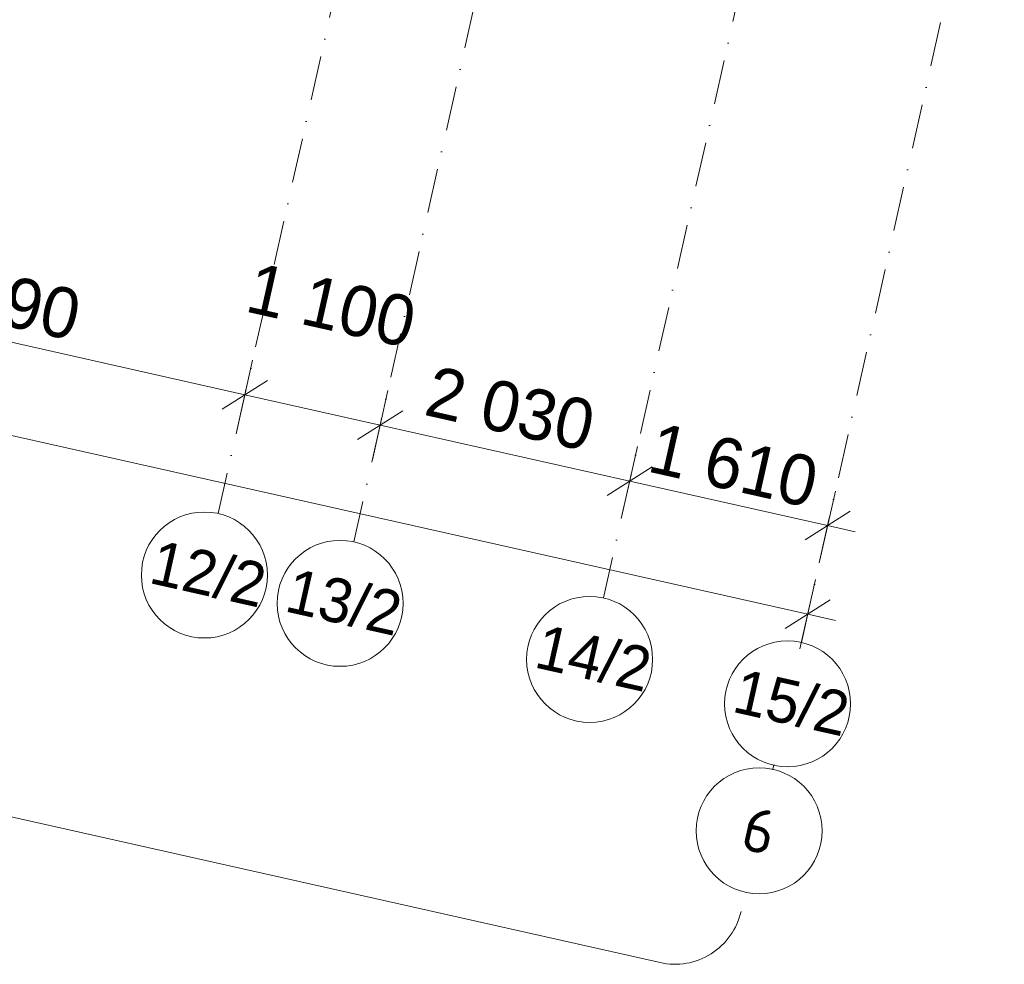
# Model space of a CAD drawing. Header units: millimetres. Extents: x -7218036 to -6881410, y 6117771 to 6219607.
# Tile 63 of 84: x -7149089 to -7141275, y 6117771 to 6125269. Entities that reach past the tile are written whole.
import ezdxf
from ezdxf.enums import TextEntityAlignment as Align

# ---------------------------------------------------------------- set-up
doc = ezdxf.new("R2010")
doc.units = ezdxf.units.MM
doc.header["$MEASUREMENT"] = 0
doc.linetypes.add('Штрихпунктирная', pattern=[670.277762, 352.777767, -176.388884, 0, -141.111112])
for name, color, linetype, lineweight in [('0_Ном._пера__120', 7, 'Continuous', 0), ('АР-Чертеж-Оси габаритные.АР_Ном._пера__120', 7, 'Continuous', 0), ('АР-Чертеж-Оси_Осевые размеры.АР_Ном._пера__1', 7, 'Continuous', 0), ('АР-Чертеж-Оси_Осевые размеры.АР_Ном._пера__120', 7, 'Continuous', 0)]:
    doc.layers.add(name, color=color, linetype=linetype, lineweight=lineweight)
doc.layers.add('АР-Чертеж-Оси габаритные.АР', color=7, linetype='Continuous')
doc.layers.add('АР-Чертеж-Оси_Осевые размеры.АР', color=7, linetype='Continuous')
doc.styles.add('РЎР“Р•РќР•Р\xa0Р\x98Р\xa0_РЎРўР\x98Р›Р¬_3', font='GOTHIC.TTF')
doc.styles.add('РЎР“Р•РќР•Р\xa0Р\x98Р\xa0_РЎРўР\x98Р›Р¬_4', font='isocpeur.ttf')
doc.dimstyles.new('СГЕНЕРИР_СТИЛЬ__3', dxfattribs={"dimtxt": 400, "dimasz": 285, "dimexe": 0.18, "dimexo": 0.0625, "dimgap": 0, "dimtad": 1, "dimdec": 0, "dimzin": 0, "dimdsep": 46, "dimtxsty": 'РЎР“Р•РќР•Р\xa0Р\x98Р\xa0_РЎРўР\x98Р›Р¬_3', "dimblk": 'ARROWHEAD_6', "dimblk1": 'ARROWHEAD_6', "dimblk2": 'ARROWHEAD_6', "dimcen": 0.09, "dimse1": 1, "dimse2": 1, "dimclrd": 7, "dimclre": 7, "dimclrt": 7, "dimazin": 0, "dimtfac": 1, "dimtdec": 4, "dimtmove": 0, "dimatfit": 3, "dimfxl": 1, "dimtolj": 1, "dimtzin": 0, "dimarcsym": 0})
doc.dimstyles.new('СГЕНЕРИР_СТИЛЬ__4', dxfattribs={"dimtxt": 400, "dimasz": 285, "dimexe": 0.18, "dimexo": 0.0625, "dimgap": 0, "dimtad": 1, "dimdec": 0, "dimzin": 0, "dimdsep": 46, "dimtxsty": 'РЎР“Р•РќР•Р\xa0Р\x98Р\xa0_РЎРўР\x98Р›Р¬_3', "dimblk": 'ARROWHEAD_6', "dimblk1": 'ARROWHEAD_6', "dimblk2": 'ARROWHEAD_6', "dimcen": 0.09, "dimse1": 1, "dimse2": 1, "dimclrd": 7, "dimclre": 7, "dimclrt": 7, "dimazin": 0, "dimtfac": 1, "dimtdec": 4, "dimtmove": 2, "dimatfit": 3, "dimfxl": 1, "dimtolj": 1, "dimtzin": 0, "dimarcsym": 0})

# ---------------------------------------------------------------- blocks, each defined once
blk = doc.blocks.new('Стандартный Маркер Сетки[7]_1', base_point=(-7137888.7, 6142574.7))
at = {"layer": 'АР-Чертеж-Оси_Осевые размеры.АР_Ном._пера__120', "color": 7, "linetype": 'Штрихпунктирная', "lineweight": 0}
for p, q in [((-7138107.8, 6141599), (-7142666.5, 6121301.9)), ((-7142666.5, 6121301.9), (-7142885.6, 6120326.2))]:
    blk.add_line(p, q, dxfattribs=at)
at = {"layer": 'АР-Чертеж-Оси_Осевые размеры.АР_Ном._пера__120', "color": 7, "linetype": 'Continuous', "lineweight": 0}
blk.add_circle((-7142995.2, 6119838.3), 500, dxfattribs=at)
at = {"layer": 'АР-Чертеж-Оси_Осевые размеры.АР_Ном._пера__120', "color": 7, "linetype": 'Штрихпунктирная', "lineweight": 0}
blk.add_point((-7142666.5, 6121301.9), dxfattribs=at)
blk.add_point((-7142666.5, 6121301.9), dxfattribs=at)
at = {"layer": 'АР-Чертеж-Оси_Осевые размеры.АР_Ном._пера__120', "color": 7, "lineweight": 0, "style": 'РЎР“Р•РќР•Р\xa0Р\x98Р\xa0_РЎРўР\x98Р›Р¬_3'}
blk.add_attdef('AC_MarkerText_1', text='', height=350, rotation=347.34172, dxfattribs=at).set_placement((-7142925.2, 6120019.4), align=Align.TOP_CENTER)
blk = doc.blocks.new('Стандартный Маркер Сетки[13]_1', base_point=(-7143103.5, 6119353.7))
at = {"layer": 'АР-Чертеж-Оси габаритные.АР_Ном._пера__120', "color": 7, "linetype": 'Штрихпунктирная', "lineweight": 0}
blk.add_line((-7143103.5, 6119353.7), (-7143111.4, 6119318.5), dxfattribs=at)
at = {"layer": 'АР-Чертеж-Оси габаритные.АР_Ном._пера__120', "color": 7, "linetype": 'Continuous', "lineweight": 0}
blk.add_circle((-7143220.9, 6118830.7), 500, dxfattribs=at)
at = {"layer": 'АР-Чертеж-Оси габаритные.АР_Ном._пера__120', "color": 7, "linetype": 'Штрихпунктирная', "lineweight": 0}
for p in [(-7143103.5, 6119353.7), (-7143111.4, 6119318.5), (-7143111.4, 6119318.5), (-7143111.4, 6119318.5)]:
    blk.add_point(p, dxfattribs=at)
at = {"layer": 'АР-Чертеж-Оси габаритные.АР_Ном._пера__120', "color": 7, "lineweight": 0, "style": 'РЎР“Р•РќР•Р\xa0Р\x98Р\xa0_РЎРўР\x98Р›Р¬_4'}
blk.add_attdef('AC_MarkerText_1', text='', height=350, rotation=347.34172, dxfattribs=at).set_placement((-7143182.6, 6119001.4), align=Align.TOP_CENTER)
blk = doc.blocks.new('Стандартный Маркер Сетки[17]_1', base_point=(-7142513.5, 6143613.4))
at = {"layer": 'АР-Чертеж-Оси_Осевые размеры.АР_Ном._пера__120', "color": 7, "linetype": 'Штрихпунктирная', "lineweight": 0}
for p, q in [((-7142732.6, 6142637.7), (-7147294.9, 6122324.5)), ((-7147294.9, 6122324.5), (-7147514, 6121348.8))]:
    blk.add_line(p, q, dxfattribs=at)
at = {"layer": 'АР-Чертеж-Оси_Осевые размеры.АР_Ном._пера__120', "color": 7, "linetype": 'Continuous', "lineweight": 0}
blk.add_circle((-7147623.6, 6120860.9), 500, dxfattribs=at)
at = {"layer": 'АР-Чертеж-Оси_Осевые размеры.АР_Ном._пера__120', "color": 7, "linetype": 'Штрихпунктирная', "lineweight": 0}
blk.add_point((-7147294.9, 6122324.5), dxfattribs=at)
blk.add_point((-7147294.9, 6122324.5), dxfattribs=at)
at = {"layer": 'АР-Чертеж-Оси_Осевые размеры.АР_Ном._пера__120', "color": 7, "lineweight": 0, "style": 'РЎР“Р•РќР•Р\xa0Р\x98Р\xa0_РЎРўР\x98Р›Р¬_3'}
blk.add_attdef('AC_MarkerText_1', text='', height=350, rotation=347.34172, dxfattribs=at).set_placement((-7147553.6, 6121042), align=Align.TOP_CENTER)
blk = doc.blocks.new('Стандартный Маркер Сетки[18]_1', base_point=(-7141440.2, 6143372.4))
at = {"layer": 'АР-Чертеж-Оси_Осевые размеры.АР_Ном._пера__120', "color": 7, "linetype": 'Штрихпунктирная', "lineweight": 0}
for p, q in [((-7141659.3, 6142396.7), (-7146218, 6122099.5)), ((-7146218, 6122099.5), (-7146437.1, 6121123.8))]:
    blk.add_line(p, q, dxfattribs=at)
at = {"layer": 'АР-Чертеж-Оси_Осевые размеры.АР_Ном._пера__120', "color": 7, "linetype": 'Continuous', "lineweight": 0}
blk.add_circle((-7146546.7, 6120636), 500, dxfattribs=at)
at = {"layer": 'АР-Чертеж-Оси_Осевые размеры.АР_Ном._пера__120', "color": 7, "linetype": 'Штрихпунктирная', "lineweight": 0}
blk.add_point((-7146218, 6122099.5), dxfattribs=at)
blk.add_point((-7146218, 6122099.5), dxfattribs=at)
at = {"layer": 'АР-Чертеж-Оси_Осевые размеры.АР_Ном._пера__120', "color": 7, "lineweight": 0, "style": 'РЎР“Р•РќР•Р\xa0Р\x98Р\xa0_РЎРўР\x98Р›Р¬_3'}
blk.add_attdef('AC_MarkerText_1', text='', height=350, rotation=347.34172, dxfattribs=at).set_placement((-7146476.8, 6120817), align=Align.TOP_CENTER)
blk = doc.blocks.new('Стандартный Маркер Сетки[19]_1', base_point=(-7139459.6, 6142927.5))
at = {"layer": 'АР-Чертеж-Оси_Осевые размеры.АР_Ном._пера__120', "color": 7, "linetype": 'Штрихпунктирная', "lineweight": 0}
for p, q in [((-7139678.7, 6141951.8), (-7144237.3, 6121654.7)), ((-7144237.3, 6121654.7), (-7144456.5, 6120679))]:
    blk.add_line(p, q, dxfattribs=at)
at = {"layer": 'АР-Чертеж-Оси_Осевые размеры.АР_Ном._пера__120', "color": 7, "linetype": 'Continuous', "lineweight": 0}
blk.add_circle((-7144566, 6120191.1), 500, dxfattribs=at)
at = {"layer": 'АР-Чертеж-Оси_Осевые размеры.АР_Ном._пера__120', "color": 7, "linetype": 'Штрихпунктирная', "lineweight": 0}
blk.add_point((-7144237.3, 6121654.7), dxfattribs=at)
blk.add_point((-7144237.3, 6121654.7), dxfattribs=at)
at = {"layer": 'АР-Чертеж-Оси_Осевые размеры.АР_Ном._пера__120', "color": 7, "lineweight": 0, "style": 'РЎР“Р•РќР•Р\xa0Р\x98Р\xa0_РЎРўР\x98Р›Р¬_3'}
blk.add_attdef('AC_MarkerText_1', text='', height=350, rotation=347.34172, dxfattribs=at).set_placement((-7144496.1, 6120372.2), align=Align.TOP_CENTER)
blk = doc.blocks.new('Стандартный Маркер Сетки[28]_1', base_point=(-7137888.7, 6142574.7))
at = {"layer": 'АР-Чертеж-Оси_Осевые размеры.АР_Ном._пера__120', "color": 7, "linetype": 'Штрихпунктирная', "lineweight": 0}
for p, q in [((-7138107.8, 6141599), (-7142666.5, 6121301.9)), ((-7142666.5, 6121301.9), (-7142885.6, 6120326.2))]:
    blk.add_line(p, q, dxfattribs=at)
at = {"layer": 'АР-Чертеж-Оси_Осевые размеры.АР_Ном._пера__120', "color": 7, "linetype": 'Continuous', "lineweight": 0}
blk.add_circle((-7142995.2, 6119838.3), 500, dxfattribs=at)
at = {"layer": 'АР-Чертеж-Оси_Осевые размеры.АР_Ном._пера__120', "color": 7, "linetype": 'Штрихпунктирная', "lineweight": 0}
blk.add_point((-7142666.5, 6121301.9), dxfattribs=at)
blk.add_point((-7142666.5, 6121301.9), dxfattribs=at)
at = {"layer": 'АР-Чертеж-Оси_Осевые размеры.АР_Ном._пера__120', "color": 7, "lineweight": 0, "style": 'РЎР“Р•РќР•Р\xa0Р\x98Р\xa0_РЎРўР\x98Р›Р¬_3'}
blk.add_attdef('AC_MarkerText_1', text='', height=350, rotation=347.34172, dxfattribs=at).set_placement((-7142925.2, 6120019.4), align=Align.TOP_CENTER)
blk = doc.blocks.new('Стандартный Маркер Сетки[34]_1', base_point=(-7143103.5, 6119353.7))
at = {"layer": 'АР-Чертеж-Оси габаритные.АР_Ном._пера__120', "color": 7, "linetype": 'Штрихпунктирная', "lineweight": 0}
blk.add_line((-7143103.5, 6119353.7), (-7143111.4, 6119318.5), dxfattribs=at)
at = {"layer": 'АР-Чертеж-Оси габаритные.АР_Ном._пера__120', "color": 7, "linetype": 'Continuous', "lineweight": 0}
blk.add_circle((-7143220.9, 6118830.7), 500, dxfattribs=at)
at = {"layer": 'АР-Чертеж-Оси габаритные.АР_Ном._пера__120', "color": 7, "linetype": 'Штрихпунктирная', "lineweight": 0}
for p in [(-7143103.5, 6119353.7), (-7143111.4, 6119318.5), (-7143111.4, 6119318.5), (-7143111.4, 6119318.5)]:
    blk.add_point(p, dxfattribs=at)
at = {"layer": 'АР-Чертеж-Оси габаритные.АР_Ном._пера__120', "color": 7, "lineweight": 0, "style": 'РЎР“Р•РќР•Р\xa0Р\x98Р\xa0_РЎРўР\x98Р›Р¬_4'}
blk.add_attdef('AC_MarkerText_1', text='', height=350, rotation=347.34172, dxfattribs=at).set_placement((-7143182.6, 6119001.4), align=Align.TOP_CENTER)
blk = doc.blocks.new('Стандартный Маркер Сетки[38]_1', base_point=(-7142513.5, 6143613.4))
at = {"layer": 'АР-Чертеж-Оси_Осевые размеры.АР_Ном._пера__120', "color": 7, "linetype": 'Штрихпунктирная', "lineweight": 0}
for p, q in [((-7142732.6, 6142637.7), (-7147294.9, 6122324.5)), ((-7147294.9, 6122324.5), (-7147514, 6121348.8))]:
    blk.add_line(p, q, dxfattribs=at)
at = {"layer": 'АР-Чертеж-Оси_Осевые размеры.АР_Ном._пера__120', "color": 7, "linetype": 'Continuous', "lineweight": 0}
blk.add_circle((-7147623.6, 6120860.9), 500, dxfattribs=at)
at = {"layer": 'АР-Чертеж-Оси_Осевые размеры.АР_Ном._пера__120', "color": 7, "linetype": 'Штрихпунктирная', "lineweight": 0}
blk.add_point((-7147294.9, 6122324.5), dxfattribs=at)
blk.add_point((-7147294.9, 6122324.5), dxfattribs=at)
at = {"layer": 'АР-Чертеж-Оси_Осевые размеры.АР_Ном._пера__120', "color": 7, "lineweight": 0, "style": 'РЎР“Р•РќР•Р\xa0Р\x98Р\xa0_РЎРўР\x98Р›Р¬_3'}
blk.add_attdef('AC_MarkerText_1', text='', height=350, rotation=347.34172, dxfattribs=at).set_placement((-7147553.6, 6121042), align=Align.TOP_CENTER)
blk = doc.blocks.new('Стандартный Маркер Сетки[39]_1', base_point=(-7141440.2, 6143372.4))
at = {"layer": 'АР-Чертеж-Оси_Осевые размеры.АР_Ном._пера__120', "color": 7, "linetype": 'Штрихпунктирная', "lineweight": 0}
for p, q in [((-7141659.3, 6142396.7), (-7146218, 6122099.5)), ((-7146218, 6122099.5), (-7146437.1, 6121123.8))]:
    blk.add_line(p, q, dxfattribs=at)
at = {"layer": 'АР-Чертеж-Оси_Осевые размеры.АР_Ном._пера__120', "color": 7, "linetype": 'Continuous', "lineweight": 0}
blk.add_circle((-7146546.7, 6120636), 500, dxfattribs=at)
at = {"layer": 'АР-Чертеж-Оси_Осевые размеры.АР_Ном._пера__120', "color": 7, "linetype": 'Штрихпунктирная', "lineweight": 0}
blk.add_point((-7146218, 6122099.5), dxfattribs=at)
blk.add_point((-7146218, 6122099.5), dxfattribs=at)
at = {"layer": 'АР-Чертеж-Оси_Осевые размеры.АР_Ном._пера__120', "color": 7, "lineweight": 0, "style": 'РЎР“Р•РќР•Р\xa0Р\x98Р\xa0_РЎРўР\x98Р›Р¬_3'}
blk.add_attdef('AC_MarkerText_1', text='', height=350, rotation=347.34172, dxfattribs=at).set_placement((-7146476.8, 6120817), align=Align.TOP_CENTER)
blk = doc.blocks.new('Стандартный Маркер Сетки[40]_1', base_point=(-7139459.6, 6142927.5))
at = {"layer": 'АР-Чертеж-Оси_Осевые размеры.АР_Ном._пера__120', "color": 7, "linetype": 'Штрихпунктирная', "lineweight": 0}
for p, q in [((-7139678.7, 6141951.8), (-7144237.3, 6121654.7)), ((-7144237.3, 6121654.7), (-7144456.5, 6120679))]:
    blk.add_line(p, q, dxfattribs=at)
at = {"layer": 'АР-Чертеж-Оси_Осевые размеры.АР_Ном._пера__120', "color": 7, "linetype": 'Continuous', "lineweight": 0}
blk.add_circle((-7144566, 6120191.1), 500, dxfattribs=at)
at = {"layer": 'АР-Чертеж-Оси_Осевые размеры.АР_Ном._пера__120', "color": 7, "linetype": 'Штрихпунктирная', "lineweight": 0}
blk.add_point((-7144237.3, 6121654.7), dxfattribs=at)
blk.add_point((-7144237.3, 6121654.7), dxfattribs=at)
at = {"layer": 'АР-Чертеж-Оси_Осевые размеры.АР_Ном._пера__120', "color": 7, "lineweight": 0, "style": 'РЎР“Р•РќР•Р\xa0Р\x98Р\xa0_РЎРўР\x98Р›Р¬_3'}
blk.add_attdef('AC_MarkerText_1', text='', height=350, rotation=347.34172, dxfattribs=at).set_placement((-7144496.1, 6120372.2), align=Align.TOP_CENTER)
blk = doc.blocks.new('*D200', base_point=(-6566190.3, 6562677.8))
at = {"layer": 'АР-Чертеж-Оси_Осевые размеры.АР_Ном._пера__1', "color": 7, "linetype": 'Continuous', "lineweight": 0, "transparency": 16777216}
for p, q in [((-7165627.6, 6125668.8), (-7187258.8, 6130527)), ((-7165566, 6125943.2), (-7165689.2, 6125394.4)), ((-7165806.8, 6125555.3), (-7165448.4, 6125782.3)), ((-7142835.4, 6120549.8), (-7165627.6, 6125668.8)), ((-7142773.7, 6120824.2), (-7142897, 6120275.4)), ((-7143014.6, 6120436.3), (-7142656.1, 6120663.3)), ((-7142615.8, 6120500.5), (-7142835.4, 6120549.8))]:
    blk.add_line(p, q, dxfattribs=at)
at = {"layer": 'АР-Чертеж-Оси_Осевые размеры.АР_Ном._пера__1', "color": 7, "lineweight": 0, "transparency": 16777216, "insert": (-7155054.4, 6123376.1), "char_height": 400, "attachment_point": 7, "rotation": 347.34175, "style": 'РЎР“Р•РќР•Р\xa0Р\x98Р\xa0_РЎРўР\x98Р›Р¬_3'}
blk.add_mtext('\\A1;{\\pql;\\fCentury Gothic|b0|i0|c204|p0;\\W1.000000;23\xa0360}', dxfattribs=at)
blk = doc.blocks.new('ARROWHEAD_6')
at = {"color": 0, "linetype": 'Continuous', "lineweight": 0}
for p, q in [((-0.5, -0.5), (0.5, 0.5)), ((0, 0), (-1, 0))]:
    blk.add_line(p, q, dxfattribs=at)
blk = doc.blocks.new('*D215', base_point=(-6566190.3, 6562677.8))
at = {"layer": 'АР-Чертеж-Оси_Осевые размеры.АР_Ном._пера__1', "color": 7, "linetype": 'Continuous', "lineweight": 0, "transparency": 16777216}
for p, q in [((-7155787.2, 6124351.2), (-7156145.6, 6124124.2)), ((-7155966.4, 6124237.7), (-7151488, 6123231.9)), ((-7151549.6, 6122957.5), (-7151426.3, 6123506.3)), ((-7151308.7, 6123345.4), (-7151667.2, 6123118.4)), ((-7151488, 6123231.9), (-7147302.2, 6122291.8))]:
    blk.add_line(p, q, dxfattribs=at)
at = {"layer": 'АР-Чертеж-Оси_Осевые размеры.АР_Ном._пера__1', "color": 7, "lineweight": 0, "transparency": 16777216, "insert": (-7154397.4, 6123967.3), "char_height": 400, "attachment_point": 7, "rotation": 347.34175, "style": 'РЎР“Р•РќР•Р\xa0Р\x98Р\xa0_РЎРўР\x98Р›Р¬_3'}
blk.add_mtext('\\A1;{\\pql;\\fCentury Gothic|b0|i0|c204|p0;\\W1.000000;4\xa0590}', dxfattribs=at)
blk = doc.blocks.new('*D216', base_point=(-6566190.3, 6562677.8))
at = {"layer": 'АР-Чертеж-Оси_Осевые размеры.АР_Ном._пера__1', "color": 7, "linetype": 'Continuous', "lineweight": 0, "transparency": 16777216}
for p, q in [((-7151549.6, 6122957.5), (-7151426.3, 6123506.3)), ((-7151308.7, 6123345.4), (-7151667.2, 6123118.4)), ((-7151488, 6123231.9), (-7147302.2, 6122291.8)), ((-7147363.8, 6122017.4), (-7147240.6, 6122566.2)), ((-7147123, 6122405.3), (-7147481.4, 6122178.3)), ((-7147302.2, 6122291.8), (-7146228.9, 6122050.7))]:
    blk.add_line(p, q, dxfattribs=at)
at = {"layer": 'АР-Чертеж-Оси_Осевые размеры.АР_Ном._пера__1', "color": 7, "lineweight": 0, "transparency": 16777216, "char_height": 400, "attachment_point": 7, "rotation": 347.34175, "style": 'РЎР“Р•РќР•Р\xa0Р\x98Р\xa0_РЎРўР\x98Р›Р¬_3'}
for s, insert in [('\\A1;{\\pql;\\fCentury Gothic|b0|i0|c204|p0;\\W1.000000;4\xa0290}', (-7149972.9, 6123006.9)), ('\\A1;{\\pql;\\fCentury Gothic|b0|i0|c204|p0;\\W1.000000;1\xa0100}', (-7147313.1, 6122950.2))]:
    blk.add_mtext(s, dxfattribs=dict(at, insert=insert))
blk = doc.blocks.new('*D217', base_point=(-6566190.3, 6562677.8))
at = {"layer": 'АР-Чертеж-Оси_Осевые размеры.АР_Ном._пера__1', "color": 7, "linetype": 'Continuous', "lineweight": 0, "transparency": 16777216}
for p, q in [((-7147123, 6122405.3), (-7147481.4, 6122178.3)), ((-7147302.2, 6122291.8), (-7146228.9, 6122050.7)), ((-7146049.7, 6122164.2), (-7146408.2, 6121937.2))]:
    blk.add_line(p, q, dxfattribs=at)
blk = doc.blocks.new('*D218', base_point=(-6566190.3, 6562677.8))
at = {"layer": 'АР-Чертеж-Оси_Осевые размеры.АР_Ном._пера__1', "color": 7, "linetype": 'Continuous', "lineweight": 0, "transparency": 16777216}
for p, q in [((-7146290.6, 6121776.3), (-7146167.3, 6122325.1)), ((-7147302.2, 6122291.8), (-7146228.9, 6122050.7)), ((-7146049.7, 6122164.2), (-7146408.2, 6121937.2)), ((-7146228.9, 6122050.7), (-7144248.3, 6121605.9)), ((-7144309.9, 6121331.5), (-7144186.7, 6121880.3)), ((-7144069.1, 6121719.4), (-7144427.5, 6121492.4)), ((-7144248.3, 6121605.9), (-7142677.4, 6121253.1))]:
    blk.add_line(p, q, dxfattribs=at)
at = {"layer": 'АР-Чертеж-Оси_Осевые размеры.АР_Ном._пера__1', "color": 7, "lineweight": 0, "transparency": 16777216, "insert": (-7145893.5, 6122129.1), "char_height": 400, "attachment_point": 7, "rotation": 347.34175, "style": 'РЎР“Р•РќР•Р\xa0Р\x98Р\xa0_РЎРўР\x98Р›Р¬_3'}
blk.add_mtext('\\A1;{\\pql;\\fCentury Gothic|b0|i0|c204|p0;\\W1.000000;2\xa0030}', dxfattribs=at)
blk = doc.blocks.new('*D219', base_point=(-6566190.3, 6562677.8))
at = {"layer": 'АР-Чертеж-Оси_Осевые размеры.АР_Ном._пера__1', "color": 7, "linetype": 'Continuous', "lineweight": 0, "transparency": 16777216}
for p, q in [((-7144309.9, 6121331.5), (-7144186.7, 6121880.3)), ((-7144069.1, 6121719.4), (-7144427.5, 6121492.4)), ((-7144248.3, 6121605.9), (-7142677.4, 6121253.1)), ((-7142739, 6120978.7), (-7142615.8, 6121527.5)), ((-7142856.6, 6121139.6), (-7142498.2, 6121366.6)), ((-7142677.4, 6121253.1), (-7142457.9, 6121203.8))]:
    blk.add_line(p, q, dxfattribs=at)
at = {"layer": 'АР-Чертеж-Оси_Осевые размеры.АР_Ном._пера__1', "color": 7, "lineweight": 0, "transparency": 16777216, "insert": (-7144121.6, 6121679.9), "char_height": 400, "attachment_point": 7, "rotation": 347.34175, "style": 'РЎР“Р•РќР•Р\xa0Р\x98Р\xa0_РЎРўР\x98Р›Р¬_3'}
blk.add_mtext('\\A1;{\\pql;\\fCentury Gothic|b0|i0|c204|p0;\\W1.000000;1\xa0610}', dxfattribs=at)

msp = doc.modelspace()

# ---------------------------------------------------------------- linework, layer by layer
at = {"layer": '0_Ном._пера__120', "color": 7, "linetype": 'Continuous', "lineweight": 0}
msp.add_lwpolyline([(-7154779.6, 6119977.4), (-7154633.7, 6120026.1, -0.136563), (-7154109.3, 6120052.6), (-7144007.6, 6117783.8, 0.414214), (-7143364.8, 6118190.9)], format="xyb", dxfattribs=at)

# ---------------------------------------------------------------- block references
at = {"layer": 'АР-Чертеж-Оси габаритные.АР', "color": 8, "linetype": 'Continuous', "lineweight": 15}
for name in ['Стандартный Маркер Сетки[13]_1', 'Стандартный Маркер Сетки[34]_1']:
    msp.add_blockref(name, (-7143103.5, 6119353.7), dxfattribs=at).add_auto_attribs({'AC_MarkerText_1': '6'})
at = {"layer": 'АР-Чертеж-Оси_Осевые размеры.АР', "color": 8, "linetype": 'Continuous', "lineweight": 15}
for name, p, values in [('Стандартный Маркер Сетки[17]_1', (-7142513.5, 6143613.4), {'AC_MarkerText_1': '12/2'}), ('Стандартный Маркер Сетки[38]_1', (-7142513.5, 6143613.4), {'AC_MarkerText_1': '12/2'}), ('Стандартный Маркер Сетки[18]_1', (-7141440.2, 6143372.4), {'AC_MarkerText_1': '13/2'}), ('Стандартный Маркер Сетки[39]_1', (-7141440.2, 6143372.4), {'AC_MarkerText_1': '13/2'}), ('Стандартный Маркер Сетки[19]_1', (-7139459.6, 6142927.5), {'AC_MarkerText_1': '14/2'}), ('Стандартный Маркер Сетки[40]_1', (-7139459.6, 6142927.5), {'AC_MarkerText_1': '14/2'}), ('Стандартный Маркер Сетки[7]_1', (-7137888.7, 6142574.7), {'AC_MarkerText_1': '15/2'}), ('Стандартный Маркер Сетки[28]_1', (-7137888.7, 6142574.7), {'AC_MarkerText_1': '15/2'})]:
    msp.add_blockref(name, p, dxfattribs=at).add_auto_attribs(values)

# ---------------------------------------------------------------- dimensions: what is measured, and where the dimension line sits
at = {"layer": 'АР-Чертеж-Оси_Осевые размеры.АР', "color": 7, "linetype": 'Continuous', "lineweight": 0}
for base, p1, p2, angle, dimstyle, picture, middle in [((-7165627.6, 6125668.8), (-7142885.6, 6120326.2), (-7165787.4, 6124957.3), 167.34175, 'СГЕНЕРИР_СТИЛЬ__3', '*D200', (-7154192.6, 6123387.5)), ((-7151488, 6123231.9), (-7156174.7, 6123310.1), (-7151696.1, 6122305), 347.34175, 'СГЕНЕРИР_СТИЛЬ__3', '*D215', (-7153684.1, 6124012.1)), ((-7147302.2, 6122291.8), (-7151696.1, 6122305), (-7147294.9, 6122324.5), 347.34175, 'СГЕНЕРИР_СТИЛЬ__4', '*D216', (-7149259.6, 6123051.7)), ((-7144248.3, 6121605.9), (-7146437.1, 6121123.8), (-7144456.5, 6120679), 347.34175, 'СГЕНЕРИР_СТИЛЬ__4', '*D218', (-7145180.2, 6122173.9)), ((-7146228.9, 6122050.7), (-7147294.9, 6122324.5), (-7146437.1, 6121123.8), 347.34175, 'СГЕНЕРИР_СТИЛЬ__4', '*D217', (-7146599.8, 6122994.9)), ((-7142677.4, 6121253.1), (-7144456.5, 6120679), (-7142885.6, 6120326.2), 347.34175, 'СГЕНЕРИР_СТИЛЬ__4', '*D219', (-7143408.2, 6121724.7))]:
    dim = msp.add_linear_dim(base=base, p1=p1, p2=p2, angle=angle, dimstyle=dimstyle, dxfattribs=at)
    dim.commit()
    dim.dimension.update_dxf_attribs({"geometry": picture, "text_midpoint": middle, "dimtype": 160, "text_rotation": 347.34175})

doc.saveas('drawing.dxf')
